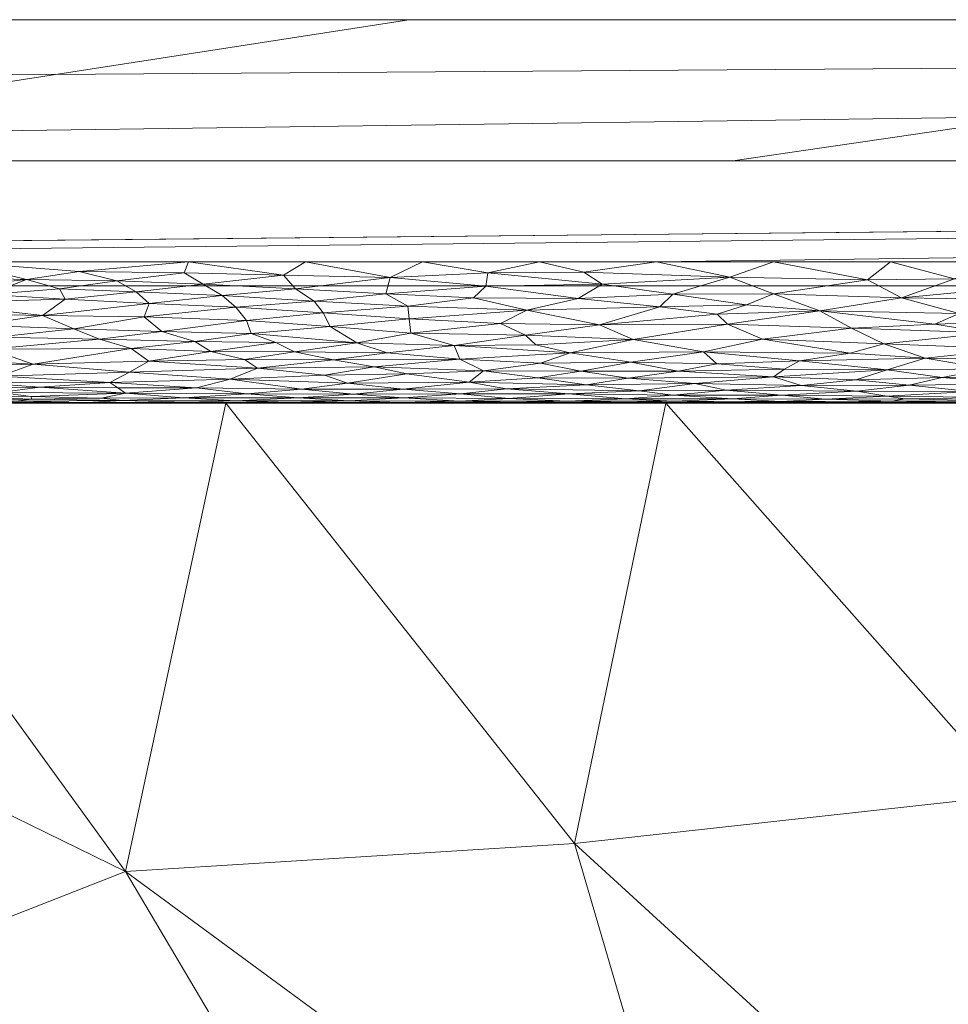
# Model space of a CAD drawing. Header units: millimetres. Extents: x -300 to 300, y 0 to 450.
# Tile 124 of 256: x -115 to -102, y 436 to 450. Entities that reach past the tile are written whole.
import ezdxf

# ---------------------------------------------------------------- set-up
doc = ezdxf.new("R2010")
doc.units = ezdxf.units.MM
doc.layers.add('A-GENM', color=13, linetype='Continuous')

# ---------------------------------------------------------------- blocks, each defined once
blk = doc.blocks.new('MODEL_CCAS0420-1080410R0 - MODEL_CCAS0420-1080410R0-453240-Preview')
at = {"layer": 'A-GENM', "lineweight": 9}
mesh = blk.add_polyface(dxfattribs=at)
corners = [(-296.159, -20, -110), (-295.657, -15.55, -110), (-294.177, -11.323, -110), (-291.793, -7.531, -110), (-288.625, -4.364, -110), (-284.831, -1.981, -110), (-280.602, -0.502, -110), (-276.147, 0, -110), (276.147, 0, -110), (280.596, -0.501, -110), (284.825, -1.978, -110), (288.619, -4.359, -110), (291.788, -7.525, -110), (294.174, -11.316, -110), (295.656, -15.545, -110), (296.159, -20, -110), (296.159, -426.171, -110), (295.658, -430.617, -110), (294.182, -434.842, -110), (291.802, -438.632, -110), (288.638, -441.797, -110), (284.848, -444.179, -110), (280.622, -445.657, -110), (276.171, -446.159, -110), (-276.171, -446.159, -110), (-280.617, -445.658, -110), (-284.842, -444.182, -110), (-288.632, -441.802, -110), (-291.797, -438.638, -110), (-294.179, -434.848, -110), (-295.657, -430.622, -110), (-296.159, -426.171, -110)]
mesh.append_faces([[corners[k] for k in face] for face in [(15, 12, 13, 14)]], dxfattribs={"vtx0": -1})
mesh.append_faces([[corners[k] for k in face] for face in [(16, 8, 15)]], dxfattribs={"vtx0": -1, "vtx1": -1})
mesh.append_faces([[corners[k] for k in face] for face in [(24, 31, 7, 8)]], dxfattribs={"vtx0": -1, "vtx1": -1, "vtx3": -1})
mesh.append_faces([[corners[k] for k in face] for face in [(31, 24, 25, 30), (18, 21, 22, 17), (17, 22, 23, 16)]], dxfattribs={"vtx0": -1, "vtx2": -1})
mesh.append_faces([[corners[k] for k in face] for face in [(0, 3, 4, 5), (0, 5, 6, 7)]], dxfattribs={"vtx0": -1, "vtx3": -1})
mesh.append_faces([[corners[k] for k in face] for face in [(28, 29, 27)]], dxfattribs={"vtx1": -1})
mesh.append_faces([[corners[k] for k in face] for face in [(25, 26, 30), (11, 12, 15, 10), (9, 10, 15, 8), (31, 0, 7)]], dxfattribs={"vtx1": -1, "vtx2": -1})
mesh.append_faces([[corners[k] for k in face] for face in [(23, 24, 8, 16)]], dxfattribs={"vtx1": -1, "vtx2": -1, "vtx3": -1})
mesh.append_faces([[corners[k] for k in face] for face in [(26, 27, 29, 30)]], dxfattribs={"vtx1": -1, "vtx3": -1})
mesh.append_faces([[corners[k] for k in face] for face in [(19, 20, 21, 18)]], dxfattribs={"vtx2": -1})
mesh.append_faces([[corners[k] for k in face] for face in [(0, 1, 2, 3)]], dxfattribs={"vtx3": -1})
mesh = blk.add_polyface(dxfattribs=at)
corners = [(-279.918, -2), (-292.651, -7.27), (-297.929, -20), (-297.929, -224.97), (-297.929, -429.94), (-292.661, -442.661), (-279.94, -447.929), (0, -447.929), (279.94, -447.929), (292.661, -442.661), (297.929, -429.94), (297.929, -224.97), (297.929, -20), (292.651, -7.27), (279.918, -2), (0, -2), (0, -3.5), (13.257, -3.5), (26.515, -3.5), (39.772, -3.5), (53.029, -3.5), (66.287, -3.5), (79.544, -3.5), (92.801, -3.5), (106.059, -3.5), (119.316, -3.5), (132.573, -3.5), (145.831, -3.5), (159.088, -3.5), (172.345, -3.5), (185.603, -3.5), (198.86, -3.5), (212.117, -3.5), (225.375, -3.5), (238.632, -3.5), (251.889, -3.5), (265.147, -3.5), (278.404, -3.5), (291.028, -7.487), (296.497, -19.511), (296.5, -32.769), (296.5, -46.026), (296.5, -59.283), (296.5, -72.541), (296.5, -85.798), (296.5, -99.055), (296.5, -112.313), (296.5, -125.57), (296.5, -138.827), (296.5, -152.085), (296.5, -165.342), (296.5, -178.599), (296.5, -191.857), (296.5, -205.114), (296.5, -218.371), (296.5, -231.629), (296.5, -244.886), (296.5, -258.143), (296.499, -271.401), (296.499, -284.658), (296.499, -297.915), (296.499, -311.173), (296.499, -324.43), (296.499, -337.687), (296.5, -350.945), (296.5, -364.202), (296.5, -377.459), (296.5, -390.717), (296.5, -403.974), (296.5, -417.231), (296.497, -430.489), (291.028, -442.513), (278.404, -446.5), (265.147, -446.5), (251.889, -446.5), (238.632, -446.5), (225.375, -446.5), (212.117, -446.5), (198.86, -446.5), (185.603, -446.5), (172.345, -446.5), (159.088, -446.5), (145.831, -446.5), (132.573, -446.5), (119.316, -446.5), (106.059, -446.5), (92.801, -446.5), (79.544, -446.5), (66.287, -446.5), (53.029, -446.5), (39.772, -446.5), (26.515, -446.5), (13.257, -446.5), (0, -446.5), (-12.926, -446.5), (-25.852, -446.5), (-38.777, -446.5), (-51.703, -446.5), (-64.629, -446.5), (-77.555, -446.5), (-90.48, -446.5), (-103.406, -446.5), (-116.332, -446.5), (-129.258, -446.5), (-142.183, -446.5), (-155.109, -446.5), (-168.035, -446.5), (-180.961, -446.5), (-193.887, -446.5), (-206.812, -446.5), (-219.738, -446.5), (-232.664, -446.5), (-245.59, -446.5), (-258.515, -446.5), (-271.441, -446.5), (-284.356, -445.968), (-294.544, -438.124), (-296.5, -425.35), (-296.5, -412.424), (-296.5, -399.498), (-296.5, -386.572), (-296.5, -373.646), (-296.5, -360.721), (-296.5, -347.795), (-296.499, -334.869), (-296.499, -321.943), (-296.499, -309.018), (-296.499, -296.092), (-296.499, -283.166), (-296.499, -270.24), (-296.5, -257.315), (-296.5, -244.389), (-296.5, -231.463), (-296.5, -218.537), (-296.5, -205.611), (-296.5, -192.686), (-296.5, -179.76), (-296.5, -166.834), (-296.5, -153.908), (-296.5, -140.983), (-296.5, -128.057), (-296.5, -115.131), (-296.5, -102.205), (-296.5, -89.28), (-296.5, -76.354), (-296.5, -63.428), (-296.5, -50.502), (-296.5, -37.576), (-296.5, -24.651), (-294.544, -11.876), (-284.356, -4.032), (-271.441, -3.5), (-258.515, -3.5), (-245.59, -3.5), (-232.664, -3.5), (-219.738, -3.5), (-206.812, -3.5), (-193.887, -3.5), (-180.961, -3.5), (-168.035, -3.5), (-155.109, -3.5), (-142.183, -3.5), (-129.258, -3.5), (-116.332, -3.5), (-103.406, -3.5), (-90.48, -3.5), (-77.555, -3.5), (-64.629, -3.5), (-51.703, -3.5), (-38.777, -3.5), (-25.852, -3.5), (-12.926, -3.5), (-294.538, -438.129), (-294.547, -438.108)]
mesh.append_faces([[corners[k] for k in face] for face in [(116, 172, 173)]])
mesh.append_faces([[corners[k] for k in face] for face in [(118, 4, 117), (6, 115, 5), (115, 6, 114), (7, 104, 6), (1, 150, 0), (151, 0, 150)]], dxfattribs={"vtx0": -1, "vtx1": -1})
mesh.append_faces([[corners[k] for k in face] for face in [(4, 124, 125), (7, 99, 100), (2, 148, 149), (149, 1, 2), (2, 141, 142), (0, 151, 152), (0, 160, 161, 15), (15, 165, 166), (15, 170, 171), (8, 81, 82, 7), (8, 72, 73), (11, 61, 62, 10), (12, 46, 47, 11), (38, 13, 14, 37), (13, 38, 39, 12)]], dxfattribs={"vtx0": -1, "vtx2": -1})
mesh.append_faces([[corners[k] for k in face] for face in [(4, 118, 119, 120), (4, 120, 121, 122), (3, 128, 129, 130), (3, 130, 131, 132), (3, 138, 139, 140), (0, 154, 155, 156), (0, 156, 157, 158), (15, 161, 162, 163), (15, 163, 164, 165), (8, 73, 74, 75), (7, 86, 87, 88), (7, 83, 84, 85), (10, 68, 69, 70), (11, 55, 56, 57), (14, 28, 29, 30), (14, 32, 33, 34), (15, 19, 20, 21), (12, 44, 45, 46), (11, 49, 50, 51), (11, 47, 48, 49), (12, 39, 40, 41)]], dxfattribs={"vtx0": -1, "vtx3": -1})
mesh.append_faces([[corners[k] for k in face] for face in [(123, 124, 4, 122), (127, 128, 3, 126), (113, 114, 6, 112), (111, 112, 6, 110), (109, 110, 6, 108), (107, 108, 6, 106), (96, 97, 7, 95), (105, 106, 6, 104), (103, 104, 7, 102), (101, 102, 7, 100), (98, 99, 7, 97), (94, 95, 7, 93), (135, 136, 3, 134), (137, 138, 3, 136), (133, 134, 3, 132), (145, 146, 2, 144), (147, 148, 2, 146), (143, 144, 2, 142), (149, 150, 1), (153, 154, 0, 152), (159, 160, 0, 158), (169, 170, 15, 168), (167, 168, 15, 166), (78, 79, 8, 77), (80, 81, 8, 79), (76, 77, 8, 75), (91, 92, 7, 90), (89, 90, 7, 88), (85, 86, 7), (82, 83, 7), (67, 68, 10, 66), (65, 66, 10, 64), (60, 61, 11, 59), (58, 59, 11, 57), (63, 64, 10, 62), (54, 55, 11, 53), (26, 27, 15, 25), (31, 32, 14, 30), (16, 17, 15, 171), (18, 19, 15, 17), (24, 25, 15, 23), (22, 23, 15, 21), (34, 35, 14), (52, 53, 11, 51), (36, 37, 14, 35), (42, 43, 12, 41), (43, 44, 12), (92, 93, 7)]], dxfattribs={"vtx1": -1, "vtx2": -1})
mesh.append_faces([[corners[k] for k in face] for face in [(3, 4, 125, 126), (2, 3, 140, 141), (71, 72, 8, 9), (70, 71, 9, 10), (27, 28, 14, 15)]], dxfattribs={"vtx1": -1, "vtx3": -1})
mesh.append_faces([[corners[k] for k in face] for face in [(4, 173, 117), (115, 172, 5)]], dxfattribs={"vtx2": -1})
mesh = blk.add_polyface(dxfattribs=at)
corners = [(95.603, -422.04, -58.017), (94.874, -427.642, -44.79), (102.747, -427.759, -44.518), (123.371, -438.365, -19.498), (116.766, -432.272, -33.876), (117.496, -436.334, -24.287), (109.754, -427.156, -45.947), (118.182, -427.52, -45.098), (110.312, -422.043, -58.019), (119.409, -440.719, -13.937), (101.734, -433.246, -31.563), (110.272, -432.277, -33.859), (113.581, -437.867, -20.663), (117.666, -422.046, -58.02), (125.252, -427.68, -44.727), (94.009, -433.443, -31.093), (101.02, -438.946, -18.104), (112.158, -444.5, -5.006), (107.22, -438.261, -19.726), (102.958, -422.041, -58.018), (125.319, -433.514, -30.953), (105.327, -431.801, -34.978), (92.63, -438.997, -17.979), (99.696, -444.5, -4.99), (105.927, -444.5, -4.998), (118.389, -444.5, -5.013), (124.62, -444.5, -5.021)]
mesh.append_faces([[corners[k] for k in face] for face in [(0, 1, 2), (3, 4, 5), (6, 7, 8), (9, 3, 5), (2, 1, 10), (5, 11, 12), (13, 7, 14), (15, 16, 10), (17, 12, 18), (11, 4, 6), (16, 18, 10), (20, 7, 4), (2, 6, 19), (7, 6, 4), (12, 21, 18), (16, 22, 23), (6, 2, 11), (21, 11, 2), (16, 24, 18), (21, 12, 11), (11, 5, 4), (9, 5, 12), (25, 9, 12), (2, 10, 21), (18, 21, 10)]], dxfattribs={"vtx0": -1, "vtx1": -1, "vtx2": -1})
mesh.append_faces([[corners[k] for k in face] for face in [(7, 13, 8), (2, 19, 0), (16, 23, 24), (18, 24, 17), (12, 17, 25)]], dxfattribs={"vtx0": -1, "vtx2": -1})
mesh.append_faces([[corners[k] for k in face] for face in [(8, 19, 6), (25, 26, 9)]], dxfattribs={"vtx1": -1, "vtx2": -1})
mesh = blk.add_polyface(dxfattribs=at)
corners = [(31.155, -444.5, -4.992), (24.924, -444.5, -4.994), (30.233, -444.5, -2), (36.28, -444.5, -2), (93.465, -444.5, -4.99), (90.699, -444.5, -2), (96.746, -444.5, -2), (99.696, -444.5, -4.99), (112.158, -444.5, -5.006), (105.927, -444.5, -4.998), (108.839, -444.5, -2), (114.885, -444.5, -2), (6, -444.5, -4.998), (0, -444.5, -5), (0, -444.5, -3.5), (66.513, -444.5, -2), (72.559, -444.5, -2), (68.541, -444.5, -4.988), (24.186, -444.5, -2), (18.693, -444.5, -4.995), (18.14, -444.5, -2), (42.326, -444.5, -2), (48.373, -444.5, -2), (43.617, -444.5, -4.989), (37.386, -444.5, -4.99), (12.462, -444.5, -4.997), (12.093, -444.5, -2), (133.025, -444.5, -2), (139.072, -444.5, -2), (137.082, -444.5, -5.037), (130.851, -444.5, -5.029), (49.848, -444.5, -4.987), (54.419, -444.5, -2), (56.079, -444.5, -4.988), (0, -444.5, -2), (6.047, -444.5, -2), (102.792, -444.5, -2), (162.006, -444.5, -5.056), (155.775, -444.5, -5.054), (157.211, -444.5, -2), (163.258, -444.5, -2), (78.606, -444.5, -2), (84.652, -444.5, -2), (81.003, -444.5, -4.989), (74.772, -444.5, -4.989), (126.978, -444.5, -2), (124.62, -444.5, -5.021), (118.389, -444.5, -5.013), (120.932, -444.5, -2), (143.313, -444.5, -5.045), (145.118, -444.5, -2), (149.544, -444.5, -5.052), (87.234, -444.5, -4.989), (62.31, -444.5, -4.988), (60.466, -444.5, -2), (151.165, -444.5, -2)]
mesh.append_faces([[corners[k] for k in face] for face in [(15, 53, 54), (53, 15, 17), (52, 5, 4), (29, 28, 49), (39, 38, 55)]], dxfattribs={"vtx0": -1, "vtx1": -1})
mesh.append_faces([[corners[k] for k in face] for face in [(14, 35, 12)]], dxfattribs={"vtx0": -1, "vtx1": -1, "vtx2": -1})
mesh.append_faces([[corners[k] for k in face] for face in [(4, 5, 6, 7), (18, 1, 19, 20), (20, 19, 25, 26), (31, 22, 32, 33), (22, 31, 23), (1, 18, 2), (26, 25, 12, 35), (49, 28, 50, 51), (55, 38, 51, 50), (54, 53, 33, 32), (7, 6, 36), (48, 46, 47), (46, 48, 45)]], dxfattribs={"vtx0": -1, "vtx2": -1})
mesh.append_faces([[corners[k] for k in face] for face in [(15, 16, 17)]], dxfattribs={"vtx1": -1, "vtx2": -1})
mesh.append_faces([[corners[k] for k in face] for face in [(0, 1, 2, 3), (8, 9, 10, 11), (21, 22, 23, 24), (27, 28, 29, 30), (9, 7, 36, 10), (24, 0, 3, 21), (37, 38, 39, 40), (41, 42, 43, 44), (45, 27, 30, 46), (47, 8, 11, 48), (16, 41, 44, 17), (42, 5, 52, 43)]], dxfattribs={"vtx1": -1, "vtx3": -1})
mesh.append_faces([[corners[k] for k in face] for face in [(12, 13, 14), (14, 34, 35)]], dxfattribs={"vtx2": -1})
mesh = blk.add_polyface(dxfattribs=at)
corners = [(102.841, -445.337, -0.377), (100.997, -445.266, -0.429), (101.354, -445.494, -0.278), (102.012, -444.859, -0.857), (103.235, -444.826, -0.905), (102.48, -444.751, -1.031), (102.257, -445.134, -0.54), (102.793, -444.971, -0.71), (101.359, -444.986, -0.693), (103.296, -445.561, -0.241), (102.12, -445.615, -0.214), (100.586, -444.88, -0.827), (101.61, -444.664, -1.205), (102.797, -444.597, -1.384), (101.201, -444.576, -1.454), (99.769, -444.612, -1.34), (103.665, -444.552, -1.546), (102.539, -444.557, -1.525), (101.9, -444.506, -1.839), (100.454, -444.506, -1.844), (101.14, -444.525, -1.685), (101.28, -444.5, -2), (102.727, -444.528, -1.668), (102.792, -444.5, -2), (103.356, -444.507, -1.835), (103.223, -444.668, -1.197), (100.984, -444.773, -0.992), (100.698, -445.113, -0.559), (100.962, -445.654, -0.195), (101.775, -445.765, -0.147), (102.588, -445.99, -0.072), (103.746, -445.804, -0.132), (101.837, -446.256, -0.017), (101.087, -446.131, -0.038), (100.703, -446.318, -0.01), (99.733, -445.809, -0.13), (101.313, -445.969, -0.077), (102.744, -446.5), (103.072, -446.246, -0.018), (101.087, -446.5), (103.318, -445.207, -0.476)]
mesh.append_faces([[corners[k] for k in face] for face in [(0, 1, 2), (3, 4, 5), (0, 6, 1), (6, 7, 8), (9, 2, 10), (11, 8, 3), (8, 7, 3), (12, 13, 14), (12, 14, 15), (13, 16, 17), (18, 19, 20), (21, 19, 18), (18, 20, 22), (23, 18, 24), (17, 20, 14), (22, 24, 18), (13, 12, 25), (5, 12, 26), (12, 5, 25), (3, 5, 26), (11, 3, 26), (8, 27, 6), (10, 28, 29), (9, 0, 2), (6, 27, 1), (29, 30, 31), (32, 33, 34), (32, 30, 33), (28, 35, 29), (33, 30, 36), (37, 38, 32), (30, 29, 36), (35, 36, 29), (17, 16, 22), (20, 17, 22), (14, 13, 17), (7, 4, 3), (32, 34, 39), (30, 32, 38), (6, 0, 40), (31, 10, 29), (2, 28, 10)]], dxfattribs={"vtx0": -1, "vtx1": -1, "vtx2": -1})
mesh.append_faces([[corners[k] for k in face] for face in [(23, 21, 18), (39, 37, 32)]], dxfattribs={"vtx1": -1, "vtx2": -1})
mesh = blk.add_polyface(dxfattribs=at)
corners = [(105.395, -445.223, -0.463), (103.318, -445.207, -0.476), (104.558, -445.405, -0.331), (105.815, -444.5, -2), (104.304, -444.5, -2), (105.06, -444.505, -1.85), (103.072, -446.246, -0.018), (104.401, -446.045, -0.057), (102.588, -445.99, -0.072), (105.055, -445.615, -0.213), (103.296, -445.561, -0.241), (103.746, -445.804, -0.132), (104.288, -444.613, -1.337), (105.824, -444.612, -1.339), (104.978, -444.56, -1.512), (104.01, -444.749, -1.033), (105.073, -444.68, -1.17), (103.223, -444.668, -1.197), (103.356, -444.507, -1.835), (104.304, -444.523, -1.696), (104.246, -444.978, -0.702), (104.033, -445.098, -0.574), (105.204, -445.056, -0.616), (102.727, -444.528, -1.668), (102.48, -444.751, -1.031), (103.665, -444.552, -1.546), (102.792, -444.5, -2), (105.815, -444.525, -1.685), (102.797, -444.597, -1.384), (105.517, -444.776, -0.987), (104.403, -444.87, -0.842), (103.235, -444.826, -0.905), (102.793, -444.971, -0.71), (102.257, -445.134, -0.54), (102.841, -445.337, -0.377), (102.12, -445.615, -0.214), (104.787, -445.892, -0.101), (105.202, -445.757, -0.15), (105.022, -446.283, -0.013), (104.402, -446.5), (105.754, -444.952, -0.734), (102.744, -446.5), (105.829, -446.041, -0.058)]
mesh.append_faces([[corners[k] for k in face] for face in [(39, 6, 41)]], dxfattribs={"vtx0": -1, "vtx1": -1})
mesh.append_faces([[corners[k] for k in face] for face in [(0, 1, 2), (6, 7, 8), (9, 10, 11), (12, 13, 14), (15, 16, 17), (5, 18, 19), (20, 21, 22), (19, 18, 23), (17, 24, 15), (19, 25, 14), (5, 4, 18), (14, 27, 19), (25, 19, 23), (14, 25, 12), (17, 12, 28), (12, 17, 16), (29, 16, 15), (30, 29, 15), (31, 15, 24), (20, 32, 21), (31, 32, 30), (21, 32, 33), (2, 34, 10), (1, 0, 21), (1, 21, 33), (11, 8, 7), (9, 2, 10), (10, 35, 11), (36, 37, 11), (6, 38, 7), (36, 11, 7), (6, 39, 38), (20, 40, 30), (12, 25, 28), (15, 31, 30), (0, 22, 21), (32, 20, 30), (1, 34, 2), (42, 36, 7), (11, 37, 9)]], dxfattribs={"vtx0": -1, "vtx1": -1, "vtx2": -1})
mesh.append_faces([[corners[k] for k in face] for face in [(3, 4, 5), (4, 26, 18)]], dxfattribs={"vtx1": -1, "vtx2": -1})
mesh = blk.add_polyface(dxfattribs=at)
corners = [(106.462, -444.852, -0.867), (104.403, -444.87, -0.842), (105.754, -444.952, -0.734), (106.867, -445.609, -0.216), (106.388, -445.397, -0.337), (105.055, -445.615, -0.213), (105.395, -445.223, -0.463), (104.558, -445.405, -0.331), (105.202, -445.757, -0.15), (106.012, -445.86, -0.112), (107.895, -445.813, -0.129), (105.517, -444.776, -0.987), (107.052, -444.759, -1.016), (107.281, -445.209, -0.474), (106.829, -446.183, -0.028), (105.829, -446.041, -0.058), (105.022, -446.283, -0.013), (107.17, -445.978, -0.075), (105.073, -444.68, -1.17), (105.824, -444.612, -1.339), (104.288, -444.613, -1.337), (105.815, -444.525, -1.685), (106.5, -444.506, -1.844), (105.06, -444.505, -1.85), (106.497, -444.56, -1.513), (107.303, -444.631, -1.288), (106.305, -444.67, -1.194), (104.978, -444.56, -1.512), (104.304, -444.523, -1.696), (107.327, -444.527, -1.674), (105.815, -444.5, -2), (107.327, -444.5, -2), (107.739, -444.858, -0.858), (106.425, -445.08, -0.592), (105.204, -445.056, -0.616), (107.915, -445.46, -0.297), (107.089, -446.351, -0.006), (106.059, -446.5), (107.133, -444.953, -0.732), (107.702, -445.062, -0.61), (104.787, -445.892, -0.101), (104.401, -446.045, -0.057), (107.716, -446.5), (104.402, -446.5), (104.246, -444.978, -0.702)]
mesh.append_faces([[corners[k] for k in face] for face in [(0, 1, 2), (3, 4, 5), (4, 6, 7), (5, 8, 3), (3, 9, 10), (11, 0, 12), (6, 4, 13), (14, 15, 16), (9, 15, 17), (18, 19, 20), (21, 22, 23), (24, 19, 25), (12, 26, 11), (19, 24, 27), (21, 23, 28), (24, 29, 21), (27, 24, 21), (23, 22, 30), (29, 22, 21), (19, 26, 25), (11, 1, 0), (32, 12, 0), (19, 18, 26), (6, 33, 34), (7, 5, 4), (35, 4, 3), (36, 16, 37), (38, 0, 2), (33, 38, 2), (38, 33, 39), (34, 33, 2), (6, 13, 33), (10, 9, 17), (9, 40, 15), (16, 15, 41), (14, 17, 15), (16, 36, 14), (2, 44, 34), (11, 26, 18), (8, 40, 9), (3, 8, 9)]], dxfattribs={"vtx0": -1, "vtx1": -1, "vtx2": -1})
mesh.append_faces([[corners[k] for k in face] for face in [(31, 30, 22), (37, 42, 36), (43, 37, 16)]], dxfattribs={"vtx1": -1, "vtx2": -1})
mesh = blk.add_polyface(dxfattribs=at)
corners = [(108.713, -444.794, -0.956), (109.647, -444.697, -1.135), (108.183, -444.699, -1.13), (106.497, -444.56, -1.513), (108.155, -444.566, -1.49), (107.327, -444.527, -1.674), (107.327, -444.5, -2), (106.5, -444.506, -1.844), (108.083, -444.506, -1.839), (107.133, -444.953, -0.732), (107.702, -445.062, -0.61), (108.512, -444.954, -0.73), (108.923, -445.313, -0.394), (107.769, -445.326, -0.385), (107.915, -445.46, -0.297), (109.54, -445.491, -0.279), (107.895, -445.813, -0.129), (108.267, -445.625, -0.208), (106.867, -445.609, -0.216), (107.303, -444.631, -1.288), (106.305, -444.67, -1.194), (108.844, -445.122, -0.551), (107.281, -445.209, -0.474), (108.839, -444.5, -2), (109.689, -444.507, -1.832), (109.642, -444.571, -1.471), (108.844, -444.527, -1.674), (108.834, -444.628, -1.295), (107.052, -444.759, -1.016), (106.388, -445.397, -0.337), (107.739, -444.858, -0.858), (109.564, -445.693, -0.177), (108.65, -445.989, -0.072), (107.17, -445.978, -0.075), (108.479, -446.156, -0.033), (106.462, -444.852, -0.867), (107.089, -446.351, -0.006), (107.716, -446.5), (108.447, -446.342, -0.007), (106.829, -446.183, -0.028), (109.581, -445.87, -0.108), (109.373, -446.5), (106.425, -445.08, -0.592)]
mesh.append_faces([[corners[k] for k in face] for face in [(41, 38, 37)]], dxfattribs={"vtx0": -1, "vtx1": -1})
mesh.append_faces([[corners[k] for k in face] for face in [(0, 1, 2), (3, 4, 5), (6, 7, 8), (9, 10, 11), (12, 13, 14), (14, 15, 12), (16, 17, 18), (2, 19, 20), (21, 10, 22), (23, 8, 24), (5, 8, 7), (19, 4, 3), (4, 25, 26), (24, 8, 26), (5, 26, 8), (4, 26, 5), (2, 1, 27), (27, 25, 4), (19, 2, 27), (0, 2, 28), (4, 19, 27), (14, 13, 29), (21, 22, 12), (0, 30, 11), (16, 31, 17), (32, 33, 34), (35, 9, 30), (11, 30, 9), (28, 30, 0), (16, 33, 32), (18, 17, 14), (14, 17, 15), (36, 37, 38), (39, 36, 38), (40, 16, 32), (34, 33, 39), (39, 38, 34), (22, 10, 42), (11, 10, 21), (2, 20, 28), (12, 22, 13), (29, 13, 22)]], dxfattribs={"vtx0": -1, "vtx1": -1, "vtx2": -1})
mesh.append_faces([[corners[k] for k in face] for face in [(8, 23, 6)]], dxfattribs={"vtx0": -1, "vtx2": -1})
mesh = blk.add_polyface(dxfattribs=at)
corners = [(108.713, -444.794, -0.956), (110.438, -444.782, -0.976), (109.647, -444.697, -1.135), (110.763, -444.894, -0.807), (109.595, -444.912, -0.784), (110.057, -445.01, -0.665), (108.447, -446.342, -0.007), (109.832, -446.279, -0.014), (108.479, -446.156, -0.033), (108.844, -445.122, -0.551), (108.512, -444.954, -0.73), (109.54, -445.491, -0.279), (110.303, -445.35, -0.367), (108.923, -445.313, -0.394), (110.35, -444.625, -1.304), (111.088, -444.697, -1.134), (108.834, -444.628, -1.295), (109.642, -444.571, -1.471), (111.268, -444.508, -1.819), (109.689, -444.507, -1.832), (110.412, -444.53, -1.652), (110.35, -444.5, -2), (108.844, -444.527, -1.674), (111.135, -444.572, -1.469), (108.839, -444.5, -2), (109.373, -446.5), (109.872, -445.211, -0.472), (110.635, -445.113, -0.559), (109.581, -445.87, -0.108), (109.894, -446.044, -0.057), (110.906, -445.942, -0.085), (108.267, -445.625, -0.208), (109.564, -445.693, -0.177), (110.683, -445.584, -0.229), (111.186, -445.226, -0.46), (111.71, -444.995, -0.682), (110.779, -445.778, -0.142), (107.895, -445.813, -0.129), (108.65, -445.989, -0.072), (111.172, -446.118, -0.041), (111.34, -446.311, -0.01), (111.03, -446.5)]
mesh.append_faces([[corners[k] for k in face] for face in [(41, 7, 25)]], dxfattribs={"vtx0": -1, "vtx1": -1})
mesh.append_faces([[corners[k] for k in face] for face in [(0, 1, 2), (3, 4, 5), (6, 7, 8), (9, 5, 10), (11, 12, 13), (14, 2, 15), (16, 14, 17), (18, 19, 20), (18, 21, 19), (20, 19, 22), (20, 22, 17), (17, 14, 23), (2, 14, 16), (15, 2, 1), (4, 10, 5), (20, 17, 23), (25, 7, 6), (12, 26, 13), (27, 5, 9), (9, 26, 27), (28, 29, 30), (1, 0, 4), (11, 31, 32), (12, 11, 33), (26, 12, 34), (26, 34, 27), (9, 13, 26), (35, 5, 27), (28, 36, 32), (32, 37, 28), (29, 38, 8), (28, 30, 36), (30, 29, 39), (39, 7, 40), (7, 39, 29), (7, 41, 40), (8, 7, 29), (11, 32, 33), (36, 33, 32), (29, 28, 38), (1, 4, 3), (0, 10, 4)]], dxfattribs={"vtx0": -1, "vtx1": -1, "vtx2": -1})
mesh.append_faces([[corners[k] for k in face] for face in [(21, 24, 19)]], dxfattribs={"vtx1": -1, "vtx2": -1})
mesh = blk.add_polyface(dxfattribs=at)
corners = [(112.482, -446.182, -0.028), (112.213, -446.021, -0.063), (111.172, -446.118, -0.041), (113.247, -445.093, -0.579), (111.895, -445.116, -0.556), (112.37, -445.231, -0.456), (110.779, -445.778, -0.142), (112.018, -445.858, -0.112), (111.868, -445.67, -0.188), (110.906, -445.942, -0.085), (113.064, -445.513, -0.267), (111.798, -445.486, -0.282), (113.316, -445.72, -0.166), (111.34, -446.311, -0.01), (112.759, -444.575, -1.457), (111.135, -444.572, -1.469), (111.862, -444.631, -1.287), (112.02, -444.533, -1.64), (112.701, -444.51, -1.8), (111.268, -444.508, -1.819), (110.412, -444.53, -1.652), (113.374, -444.5, -2), (111.862, -444.5, -2), (110.35, -444.625, -1.304), (111.088, -444.697, -1.134), (112.573, -444.714, -1.099), (112.099, -444.839, -0.887), (110.763, -444.894, -0.807), (110.438, -444.782, -0.976), (111.71, -444.995, -0.682), (113.524, -444.935, -0.754), (110.35, -444.5, -2), (110.057, -445.01, -0.665), (110.635, -445.113, -0.559), (110.683, -445.584, -0.229), (112.598, -445.371, -0.354), (111.453, -445.357, -0.363), (111.186, -445.226, -0.46), (110.303, -445.35, -0.367), (113.244, -445.909, -0.096), (112.687, -446.5), (112.75, -446.341, -0.007), (111.03, -446.5)]
mesh.append_faces([[corners[k] for k in face] for face in [(31, 19, 22), (40, 13, 42)]], dxfattribs={"vtx0": -1, "vtx1": -1})
mesh.append_faces([[corners[k] for k in face] for face in [(0, 1, 2), (3, 4, 5), (6, 7, 8), (9, 2, 1), (10, 11, 8), (12, 8, 7), (0, 2, 13), (14, 15, 16), (17, 18, 19), (17, 19, 20), (19, 18, 22), (15, 17, 20), (17, 15, 14), (23, 16, 15), (24, 25, 16), (25, 24, 26), (27, 26, 28), (29, 30, 26), (24, 28, 26), (23, 24, 16), (27, 32, 29), (4, 29, 33), (26, 27, 29), (11, 34, 8), (35, 36, 11), (4, 33, 37), (5, 4, 37), (3, 29, 4), (38, 11, 36), (36, 5, 37), (10, 35, 11), (39, 7, 1), (5, 36, 35), (37, 38, 36), (11, 38, 34), (8, 34, 6), (9, 7, 6), (13, 40, 41), (9, 1, 7), (13, 41, 0)]], dxfattribs={"vtx0": -1, "vtx1": -1, "vtx2": -1})
mesh.append_faces([[corners[k] for k in face] for face in [(21, 22, 18)]], dxfattribs={"vtx1": -1, "vtx2": -1})
mesh = blk.add_polyface(dxfattribs=at)
corners = [(113.686, -444.714, -1.099), (113.802, -444.789, -0.964), (114.791, -444.723, -1.083), (113.064, -445.513, -0.267), (113.947, -445.405, -0.331), (112.598, -445.371, -0.354), (115.5, -445.261, -0.433), (113.499, -445.27, -0.425), (113.524, -444.935, -0.754), (113.247, -445.093, -0.579), (114.886, -445.05, -0.622), (112.099, -444.839, -0.887), (114.516, -446.118, -0.041), (114.436, -445.972, -0.077), (113.428, -446.072, -0.051), (114.235, -446.36, -0.006), (112.75, -446.341, -0.007), (112.687, -446.5), (113.244, -445.909, -0.096), (112.213, -446.021, -0.063), (113.316, -445.72, -0.166), (114.313, -445.55, -0.247), (112.37, -445.231, -0.456), (112.573, -444.714, -1.099), (113.629, -444.534, -1.63), (114.129, -444.508, -1.824), (112.701, -444.51, -1.8), (112.759, -444.575, -1.457), (112.02, -444.533, -1.64), (114.885, -444.5, -2), (113.374, -444.5, -2), (115.134, -444.526, -1.676), (113.58, -444.64, -1.264), (114.918, -444.591, -1.402), (113.923, -444.568, -1.484), (111.862, -444.631, -1.287), (115.36, -444.88, -0.827), (114.911, -444.553, -1.541), (111.71, -444.995, -0.682), (111.868, -445.67, -0.188), (114.755, -445.739, -0.158), (112.482, -446.182, -0.028), (113.704, -446.232, -0.02), (114.98, -446.251, -0.018), (112.018, -445.858, -0.112)]
mesh.append_faces([[corners[k] for k in face] for face in [(0, 1, 2), (3, 4, 5), (6, 7, 4), (5, 4, 7), (8, 9, 10), (11, 8, 1), (12, 13, 14), (15, 16, 17), (18, 19, 14), (3, 20, 21), (5, 7, 22), (23, 11, 1), (24, 25, 26), (27, 24, 28), (31, 25, 24), (32, 33, 34), (24, 27, 34), (32, 27, 35), (36, 1, 8), (23, 32, 35), (37, 24, 34), (7, 10, 9), (8, 38, 9), (24, 26, 28), (30, 26, 25), (9, 22, 7), (39, 20, 3), (3, 21, 4), (40, 21, 20), (40, 20, 18), (14, 19, 41), (14, 41, 42), (14, 13, 18), (41, 16, 42), (42, 15, 43), (40, 18, 13), (20, 44, 18), (42, 12, 14), (16, 15, 42), (23, 1, 0), (2, 32, 0), (32, 23, 0), (32, 34, 27)]], dxfattribs={"vtx0": -1, "vtx1": -1, "vtx2": -1})
mesh.append_faces([[corners[k] for k in face] for face in [(25, 29, 30)]], dxfattribs={"vtx0": -1, "vtx2": -1})
mesh = blk.add_polyface(dxfattribs=at)
corners = [(114.886, -445.05, -0.622), (113.499, -445.27, -0.425), (115.5, -445.261, -0.433), (116.682, -444.641, -1.261), (116.033, -444.599, -1.378), (115.353, -444.649, -1.242), (114.98, -446.251, -0.018), (114.516, -446.118, -0.041), (113.704, -446.232, -0.02), (115.687, -445.601, -0.221), (114.755, -445.739, -0.158), (116.182, -445.769, -0.146), (116.724, -444.998, -0.679), (115.36, -444.88, -0.827), (116.832, -445.488, -0.281), (115.414, -445.43, -0.315), (115.528, -446.035, -0.06), (116.323, -445.92, -0.092), (114.436, -445.972, -0.077), (116.397, -444.511, -1.788), (115.134, -444.526, -1.676), (116.517, -444.541, -1.597), (116.002, -446.5), (116.83, -446.298, -0.012), (116.705, -446.066, -0.052), (115.317, -444.505, -1.86), (114.129, -444.508, -1.824), (114.885, -444.5, -2), (116.165, -444.71, -1.108), (114.791, -444.723, -1.083), (114.911, -444.553, -1.541), (113.524, -444.935, -0.754), (116.09, -445.119, -0.554), (115.633, -444.786, -0.97), (113.947, -445.405, -0.331), (114.313, -445.55, -0.247), (114.235, -446.36, -0.006), (112.687, -446.5), (114.345, -446.5), (114.918, -444.591, -1.402), (113.58, -444.64, -1.264), (113.802, -444.789, -0.964), (117.083, -444.849, -0.871), (116.482, -445.347, -0.369), (116.397, -444.5, -2), (113.923, -444.568, -1.484), (113.629, -444.534, -1.63)]
mesh.append_faces([[corners[k] for k in face] for face in [(0, 1, 2), (3, 4, 5), (6, 7, 8), (9, 10, 11), (0, 12, 13), (14, 15, 9), (16, 17, 18), (16, 18, 7), (19, 20, 21), (22, 23, 6), (6, 23, 24), (19, 25, 20), (26, 25, 27), (5, 28, 3), (5, 29, 28), (4, 21, 30), (21, 20, 30), (13, 31, 0), (32, 12, 0), (29, 33, 28), (18, 17, 10), (2, 34, 15), (34, 35, 15), (9, 15, 35), (35, 10, 9), (6, 36, 22), (16, 6, 24), (6, 16, 7), (17, 11, 10), (39, 40, 5), (40, 29, 5), (33, 41, 13), (41, 33, 29), (42, 33, 13), (5, 4, 39), (15, 43, 2), (20, 25, 26), (44, 25, 19), (30, 45, 39), (30, 39, 4), (46, 30, 20), (0, 2, 32)]], dxfattribs={"vtx0": -1, "vtx1": -1, "vtx2": -1})
mesh.append_faces([[corners[k] for k in face] for face in [(25, 44, 27)]], dxfattribs={"vtx0": -1, "vtx2": -1})
mesh.append_faces([[corners[k] for k in face] for face in [(36, 37, 38, 22)]], dxfattribs={"vtx0": -1, "vtx3": -1})
mesh = blk.add_polyface(dxfattribs=at)
corners = [(-279.94, -449.928, -2.07), (-278.055, -448.043, -56.035), (-276.171, -446.159, -110), (276.171, -446.159, -110), (278.055, -448.043, -56.035), (279.94, -449.928, -2.07), (0, -449.928, -2.07)]
mesh.append_faces([[corners[k] for k in face] for face in [(6, 1, 2, 3)]], dxfattribs={"vtx0": -1, "vtx3": -1})
mesh.append_faces([[corners[k] for k in face] for face in [(3, 4, 6)]], dxfattribs={"vtx1": -1, "vtx2": -1})
mesh.append_faces([[corners[k] for k in face] for face in [(4, 5, 6), (6, 0, 1)]], dxfattribs={"vtx2": -1})
mesh = blk.add_polyface(dxfattribs=at)
corners = [(-279.94, -449.928, -2.07), (0, -449.928, -2.07), (279.94, -449.928, -2.07), (279.94, -449.368, -0.611), (279.94, -447.929), (0, -447.929), (-279.94, -447.929), (-279.94, -449.368, -0.611), (146.089, -449.928, -2.07), (139.97, -447.929), (209.955, -447.929), (246.477, -447.929), (73.044, -449.928, -2.07), (213.014, -449.928, -2.07), (69.985, -447.929), (246.477, -449.928, -2.07), (-146.089, -447.929), (-139.97, -449.928, -2.07), (-209.955, -449.928, -2.07), (-246.477, -449.928, -2.07), (-73.044, -447.929), (-213.014, -447.929), (-69.985, -449.928, -2.07), (-246.477, -447.929), (36.522, -449.928, -2.07), (34.992, -447.929), (52.489, -447.929), (-34.992, -449.928, -2.07), (-36.522, -447.929), (-18.261, -447.929), (263.208, -447.929), (109.567, -449.928, -2.07), (104.977, -447.929), (122.474, -447.929), (-263.208, -449.928, -2.07), (-104.977, -449.928, -2.07), (-109.566, -447.929), (-91.305, -447.929), (174.962, -447.929), (179.551, -449.928, -2.07), (162.82, -449.928, -2.07), (-179.551, -447.929), (-174.962, -449.928, -2.07), (-192.459, -449.928, -2.07), (127.828, -449.928, -2.07), (18.261, -449.928, -2.07), (17.496, -447.929), (229.746, -449.928, -2.07), (228.216, -447.929), (-229.746, -447.929), (-228.216, -449.928, -2.07), (-54.783, -447.929), (-52.489, -449.928, -2.07), (87.481, -447.929), (91.305, -449.928, -2.07), (-127.828, -447.929), (-122.474, -449.928, -2.07), (196.283, -449.928, -2.07), (192.459, -447.929), (-157.466, -449.928, -2.07), (-162.82, -447.929), (54.783, -449.928, -2.07), (-17.496, -449.928, -2.07), (263.208, -449.928, -2.07), (-263.208, -447.929), (-87.481, -449.928, -2.07), (157.466, -447.929), (-196.283, -447.929)]
mesh.append_faces([[corners[k] for k in face] for face in [(44, 33, 31), (45, 46, 1), (49, 50, 21), (51, 52, 28), (53, 54, 32), (55, 56, 36), (57, 58, 39), (59, 60, 42)]], dxfattribs={"vtx0": -1, "vtx1": -1})
mesh.append_faces([[corners[k] for k in face] for face in [(34, 64, 7), (30, 63, 3)]], dxfattribs={"vtx0": -1, "vtx1": -1, "vtx2": -1})
mesh.append_faces([[corners[k] for k in face] for face in [(5, 62, 1, 46), (42, 60, 41, 43), (19, 23, 64, 34), (32, 54, 31, 33), (18, 67, 21, 50), (28, 52, 27, 29), (39, 58, 38, 40), (36, 56, 35, 37), (62, 5, 29, 27), (67, 18, 43, 41), (37, 35, 65), (40, 38, 66)]], dxfattribs={"vtx0": -1, "vtx2": -1})
mesh.append_faces([[corners[k] for k in face] for face in [(2, 3, 63)]], dxfattribs={"vtx1": -1})
mesh.append_faces([[corners[k] for k in face] for face in [(25, 46, 45, 24), (9, 33, 44, 8), (48, 10, 13, 47), (11, 48, 47, 15), (66, 9, 8, 40), (19, 50, 49, 23), (20, 37, 65, 22), (26, 25, 24, 61), (14, 26, 61, 12), (22, 52, 51, 20), (30, 11, 15, 63), (12, 54, 53, 14), (17, 56, 55, 16), (10, 58, 57, 13), (16, 60, 59, 17)]], dxfattribs={"vtx1": -1, "vtx3": -1})
mesh.append_faces([[corners[k] for k in face] for face in [(3, 4, 30), (64, 6, 7), (7, 0, 34)]], dxfattribs={"vtx2": -1})

msp = doc.modelspace()

# ---------------------------------------------------------------- block references
at = {"layer": 'A-GENM', "lineweight": 9, "rotation": 180}
msp.add_blockref('MODEL_CCAS0420-1080410R0 - MODEL_CCAS0420-1080410R0-453240-Preview', (0, 0, 850), dxfattribs=at)

doc.saveas('drawing.dxf')
